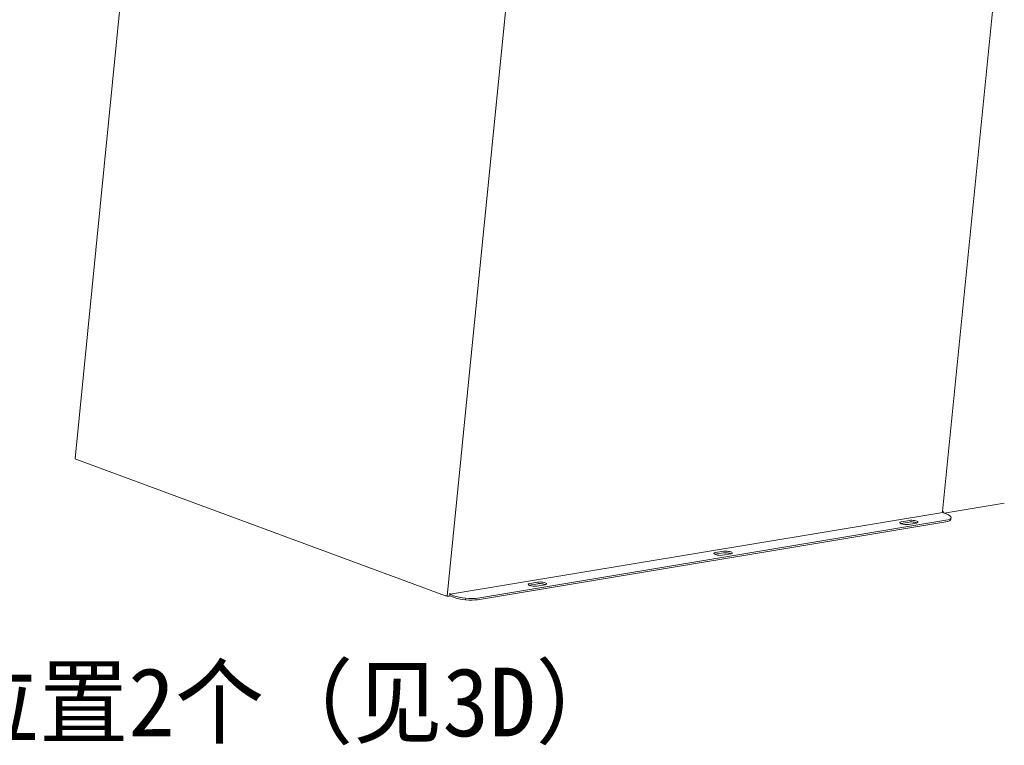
# Model space of a CAD drawing. Header units: millimetres. Extents: x 7284 to 21933, y -3393 to -31.
# Tile 27 of 60: x 10498 to 10929, y -1093 to -776. Entities that reach past the tile are written whole.
import ezdxf

# ---------------------------------------------------------------- set-up
doc = ezdxf.new("R2010")
doc.units = ezdxf.units.MM
doc.layers.add('60', color=7, linetype='Continuous', true_color=0xffffff)
doc.layers.add('dim', color=84, linetype='Continuous', lineweight=9)

msp = doc.modelspace()

# ---------------------------------------------------------------- linework, layer by layer
at = {"layer": '60', "color": 7, "linetype": 'Continuous', "lineweight": 18}
for p, q in [((10901.619, -990.854), (10953.271, -471.918)), ((10560.95, -578.073), (10522.165, -967.743)), ((10684.171, -1027.716), (10522.472, -967.983)), ((10902.277, -991.595), (10928.588, -987.228)), ((10698.276, -1028.731), (10903.032, -994.748)), ((10883.514, -995.396), (10887.094, -994.802)), ((10901.721, -991.194), (10901.712, -991.278)), ((10901.936, -991.43), (10901.872, -991.441)), ((10903.214, -991.941), (10901.917, -991.462)), ((10905.236, -994.295), (10905.308, -993.575)), ((10698.205, -1029.45), (10902.96, -995.468)), ((10883.442, -996.115), (10887.022, -995.521)), ((10890.206, -995.951), (10886.626, -996.545)), ((10802.184, -1009.601), (10805.764, -1009.007)), ((10802.256, -1008.882), (10805.836, -1008.288)), ((10808.948, -1009.437), (10805.368, -1010.031)), ((10720.927, -1023.087), (10724.506, -1022.493)), ((10720.998, -1022.368), (10724.578, -1021.774)), ((10727.69, -1022.923), (10724.11, -1023.517)), ((10685.719, -1027.866), (10686.006, -1027.819)), ((10686.006, -1027.819), (10686.125, -1026.619)), ((10687.648, -1028.425), (10686.006, -1027.819)), ((10686.423, -1027.227), (10687.72, -1027.706))]:
    msp.add_line(p, q, dxfattribs=at)
at = {"layer": '60', "color": 7, "linetype": 'Continuous', "lineweight": 13}
for p, q in [((10684.944, -1027.877), (10723.777, -637.722)), ((10901.732, -991.308), (10686.237, -1027.072)), ((10692.988, -1028.802), (10692.917, -1029.522))]:
    msp.add_line(p, q, dxfattribs=at)
at = {"layer": '60', "color": 7, "linetype": 'Continuous', "lineweight": 18}
for centre, major_axis, ratio, start_param, end_param in [((10523.26, -967.852), (1.095, -0.109), 0.2650872, 3.1416143, 3.9360951), ((10888.65, -995.376), (2.239, -0.223), 0.2650872, 5.5068914, 8.6484841), ((10901.965, -990.982), (0.082, -0.493), 0.6879887, 4.3384618, 5.9092582), ((10901.25, -990.886), (-1.095, 0.109), 0.2650872, 1.9915164, 2.0414877), ((10901.274, -990.646), (1.032, 1.101), 0.5063801, 4.5988656, 4.9226766), ((10901.345, -990.634), (0.18, -1.085), 0.6879887, 0.5984097, 0.6407472), ((10897.773, -993.552), (-7.463, 0.743), 0.2650872, 2.3652988, 3.1416157), ((10897.845, -992.832), (7.463, -0.743), 0.2650872, 5.5068914, 7.0776877), ((10885.07, -995.971), (2.239, -0.223), 0.2650872, 2.3652988, 5.5068914), ((10884.998, -996.69), (2.239, -0.223), 0.2650872, 2.3652988, 2.4903245), ((10888.578, -996.096), (2.239, -0.223), 0.2650872, 0.6513146, 2.3652988), ((10803.812, -1009.457), (2.239, -0.223), 0.2650872, 2.3652988, 5.5068914), ((10803.741, -1010.176), (2.239, -0.223), 0.2650872, 2.3652988, 2.4903245), ((10807.32, -1009.582), (2.239, -0.223), 0.2650872, 0.6513146, 2.3652988), ((10807.392, -1008.862), (2.239, -0.223), 0.2650872, 5.5068914, 8.6484841), ((10722.554, -1022.943), (2.239, -0.223), 0.2650872, 2.3652988, 5.5068914), ((10722.483, -1023.662), (2.239, -0.223), 0.2650872, 2.3652988, 2.4903245), ((10726.062, -1023.068), (2.239, -0.223), 0.2650872, 0.6513146, 2.3652988), ((10726.134, -1022.349), (2.239, -0.223), 0.2650872, 5.5068914, 8.6484841), ((10684.958, -1027.585), (1.095, -0.109), 0.2650872, 3.9360951, 5.5068914), ((10686.471, -1026.747), (-0.082, 0.493), 0.6879887, 1.1968692, 2.7676655), ((10693.018, -1027.534), (-7.463, 0.743), 0.2650872, 0.7945024, 2.3652988), ((10693.089, -1026.815), (7.463, -0.743), 0.2650872, 3.9360951, 5.5068914)]:
    msp.add_ellipse(centre, major_axis=major_axis, ratio=ratio, start_param=start_param, end_param=end_param, dxfattribs=at)

# ---------------------------------------------------------------- texts
at = {"layer": 'dim', "color": 6, "insert": (9788.059, -1059.195), "char_height": 30, "width": 1288.59957, "attachment_point": 1}
msp.add_mtext('2025-10-16 更新加间距100MM的M4牙孔位置2个（见3D）', dxfattribs=at)

doc.saveas('drawing.dxf')
